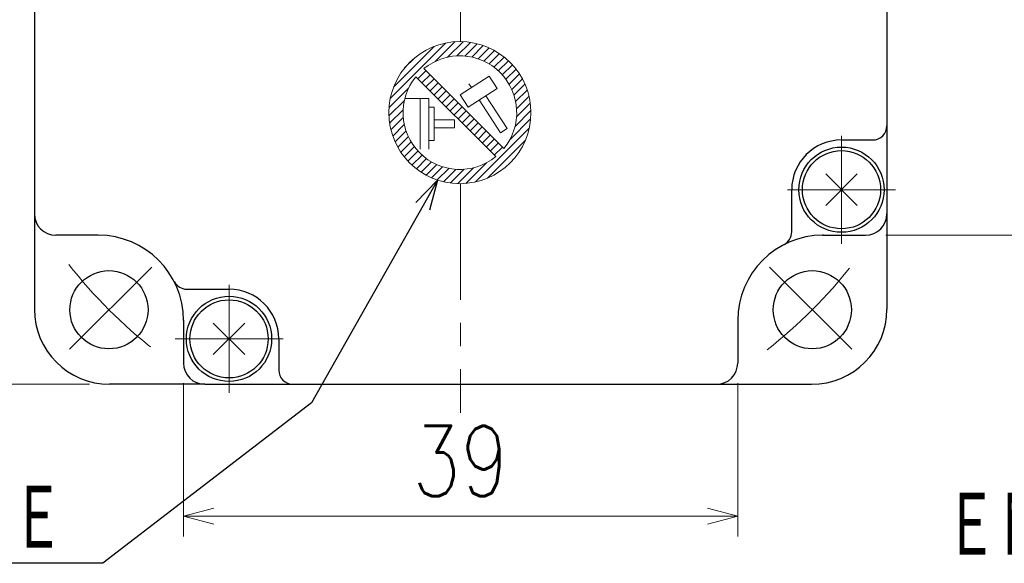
# Model space of a CAD drawing. Header units: millimetres. Extents: x 0 to 594, y 0 to 420.
# Tile 9 of 118: x 155 to 224, y 151 to 190. Entities that reach past the tile are written whole.
import ezdxf

# ---------------------------------------------------------------- set-up
doc = ezdxf.new("R2010")
doc.units = ezdxf.units.MM
doc.header["$LTSCALE"] = 0.257233
doc.linetypes.add('CENTER', pattern=[50.8, 31.75, -6.35, 6.35, -6.35])
doc.layers.add('NoLayerName_001', color=7, linetype='Continuous')
doc.layers.add('NoLayerName_005', color=7, linetype='Continuous')
doc.styles.get("Standard").update_dxf_attribs({"font": 'txt', "bigfont": 'extfont2'})
doc.dimstyles.get("Standard").update_dxf_attribs({"dimtxt": 2.5, "dimasz": 2.5, "dimexe": 1, "dimexo": 1, "dimtad": 1, "dimdec": 3, "dimzin": 0, "dimdsep": 46, "dimtxsty": 'Standard', "dimcen": 2.5, "dimadec": 3, "dimazin": 0, "dimtfac": 0.75, "dimtdec": 3, "dimtmove": 0, "dimatfit": 3, "dimfxl": 1, "dimarcsym": 0})

# ---------------------------------------------------------------- blocks, each defined once
blk = doc.blocks.new('*X22')
at = {"color": 2, "linetype": 'Continuous', "lineweight": 13}
for p, q in [((0.096, 6), (3.992, 9.896)), ((3.267, 8.605), (4.648, 9.986)), ((4.131, 8.903), (5.22, 9.993)), ((4.786, 8.992), (5.736, 9.943)), ((5.342, 8.983), (6.207, 9.848)), ((5.834, 8.909), (6.643, 9.718)), ((0.331, 6.801), (3.192, 9.661)), ((6.277, 8.787), (7.047, 9.557)), ((6.681, 8.625), (7.424, 9.368)), ((7.051, 8.429), (7.775, 9.153)), ((1.109, 8.144), (1.849, 8.884)), ((7.389, 8.202), (8.102, 8.915)), ((7.699, 7.946), (8.406, 8.653)), ((7.98, 7.661), (8.688, 8.369)), ((2.044, 7.383), (2.61, 7.948)), ((2.327, 7.1), (2.893, 7.665)), ((8.232, 7.348), (8.946, 8.062)), ((8.455, 7.005), (9.181, 7.731)), ((2.61, 6.817), (3.176, 7.383)), ((2.893, 6.534), (3.459, 7.1)), ((8.646, 6.631), (9.393, 7.377)), ((8.803, 6.222), (9.578, 6.996)), ((0.007, 5.345), (1.387, 6.725)), ((3.176, 6.251), (3.742, 6.817)), ((3.459, 5.968), (4.024, 6.534)), ((3.742, 5.685), (4.307, 6.251)), ((8.919, 5.772), (9.735, 6.588)), ((0, 4.772), (1.089, 5.862)), ((4.024, 5.403), (4.59, 5.968)), ((4.307, 5.12), (4.873, 5.685)), ((8.984, 4.706), (9.949, 5.671)), ((8.985, 5.273), (9.861, 6.148)), ((0.05, 4.257), (1, 5.207)), ((4.59, 4.837), (5.156, 5.403)), ((4.873, 4.554), (5.439, 5.12)), ((8.877, 4.032), (9.993, 5.148)), ((0.144, 3.785), (1.01, 4.651)), ((0.274, 3.35), (1.084, 4.159)), ((5.156, 4.271), (5.721, 4.837)), ((5.439, 3.988), (6.004, 4.554)), ((5.721, 3.706), (6.287, 4.271)), ((8.523, 3.113), (9.976, 4.566)), ((0.436, 2.945), (1.206, 3.716)), ((6.004, 3.423), (6.57, 3.988)), ((6.096, 0.121), (9.872, 3.896)), ((6.287, 3.14), (6.853, 3.706)), ((0.625, 2.569), (1.368, 3.312)), ((0.839, 2.217), (1.564, 2.942)), ((6.57, 2.857), (7.136, 3.423)), ((6.853, 2.574), (7.418, 3.14)), ((6.928, 0.386), (9.606, 3.065)), ((7.136, 2.291), (7.701, 2.857)), ((1.078, 1.89), (1.791, 2.603)), ((1.339, 1.586), (2.047, 2.294)), ((7.418, 2.009), (7.984, 2.574)), ((1.624, 1.305), (2.332, 2.013)), ((1.931, 1.046), (2.645, 1.761)), ((2.261, 0.811), (2.988, 1.538)), ((5.426, 0.016), (6.879, 1.469)), ((2.616, 0.6), (3.362, 1.346)), ((2.996, 0.415), (3.771, 1.19)), ((3.405, 0.257), (4.221, 1.073)), ((3.845, 0.132), (4.72, 1.007)), ((4.322, 0.043), (5.287, 1.008)), ((4.844, 0), (5.96, 1.116))]:
    blk.add_line(p, q, dxfattribs=at)
blk = doc.blocks.new('_OPEN30')
at = {"color": 0, "linetype": 'ByBlock', "lineweight": -2}
for p, q in [((-1, 0.267949), (0, 0)), ((0, 0), (-1, -0.267949)), ((0, 0), (-1, 0))]:
    blk.add_line(p, q, dxfattribs=at)
blk = doc.blocks.new('*D58')
at = {"layer": 'Defpoints', "color": 0}
for p in [(214.183, 213.452), (214.183, 174.452), (225.394, 174.452)]:
    blk.add_point(p, dxfattribs=at)
at = {"layer": 'NoLayerName_001', "color": 0, "linetype": 'Continuous', "lineweight": 13}
for p, q in [((215.597, 213.452), (226.808, 213.452)), ((225.394, 211.33), (225.394, 176.573)), ((215.597, 174.452), (226.808, 174.452))]:
    blk.add_line(p, q, dxfattribs=at)
at = {"layer": 'NoLayerName_001', "color": 0, "lineweight": 13, "xscale": 2.121340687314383, "yscale": 2.121340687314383, "zscale": 2.121340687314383}
for p, rotation in [((225.394, 213.452), 90), ((225.394, 174.452), 270)]:
    blk.add_blockref('_OPEN30', p, dxfattribs=dict(at, rotation=rotation))
at = {"layer": 'NoLayerName_001', "color": 0, "lineweight": 13, "insert": (221.505, 193.952), "char_height": 4.94979, "attachment_point": 5, "rotation": 90}
blk.add_mtext('\\W0.8000;39', dxfattribs=at)
blk = doc.blocks.new('*D59')
at = {"layer": 'Defpoints', "color": 0}
for p in [(166.183, 165.452), (205.183, 165.452), (205.183, 154.666)]:
    blk.add_point(p, dxfattribs=at)
at = {"layer": 'NoLayerName_001', "color": 0, "linetype": 'Continuous', "lineweight": 13}
for p, q in [((166.183, 164.037), (166.183, 153.251)), ((205.183, 164.037), (205.183, 153.251)), ((168.304, 154.666), (203.062, 154.666))]:
    blk.add_line(p, q, dxfattribs=at)
at = {"layer": 'NoLayerName_001', "color": 0, "lineweight": 13, "xscale": 2.121340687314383, "yscale": 2.121340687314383, "zscale": 2.121340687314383, "rotation": 180}
blk.add_blockref('_OPEN30', (166.183, 154.666), dxfattribs=at)
at = {"layer": 'NoLayerName_001', "color": 0, "lineweight": 13, "xscale": 2.121340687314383, "yscale": 2.121340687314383, "zscale": 2.121340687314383}
blk.add_blockref('_OPEN30', (205.183, 154.666), dxfattribs=at)
at = {"layer": 'NoLayerName_001', "color": 0, "lineweight": 13, "insert": (185.683, 158.555), "char_height": 4.94979, "attachment_point": 5}
blk.add_mtext('\\W0.8000;39', dxfattribs=at)
blk = doc.blocks.new('*D60')
at = {"layer": 'Defpoints', "color": 0}
for p in [(160.683, 234.952), (149.07, 163.952), (160.983, 163.952)]:
    blk.add_point(p, dxfattribs=at)
at = {"layer": 'NoLayerName_001', "color": 0, "linetype": 'Continuous', "lineweight": 13}
for p, q in [((159.269, 234.952), (147.656, 234.952)), ((149.07, 232.83), (149.07, 166.073)), ((159.569, 163.952), (147.656, 163.952))]:
    blk.add_line(p, q, dxfattribs=at)
at = {"layer": 'NoLayerName_001', "color": 0, "lineweight": 13, "xscale": 2.121340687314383, "yscale": 2.121340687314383, "zscale": 2.121340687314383}
for p, rotation in [((149.07, 234.952), 90), ((149.07, 163.952), 270)]:
    blk.add_blockref('_OPEN30', p, dxfattribs=dict(at, rotation=rotation))
at = {"layer": 'NoLayerName_001', "color": 0, "lineweight": 13, "insert": (145.181, 199.452), "char_height": 4.94979, "attachment_point": 5, "rotation": 90}
blk.add_mtext('\\W0.8000;71', dxfattribs=at)

msp = doc.modelspace()

# ---------------------------------------------------------------- linework, layer by layer
at = {"layer": 'NoLayerName_001', "color": 7, "linetype": 'Continuous', "lineweight": 25}
for p, q in [((215.6831, 193.9516), (215.6831, 169.2516)), ((212.4831, 181.1516), (214.6831, 181.1516)), ((211.372, 178.7627), (213.5943, 176.5404)), ((213.5943, 178.7627), (211.372, 176.5404)), ((208.9831, 174.6774), (208.9831, 177.6516)), ((155.6831, 175.9516), (155.6831, 169.2516)), ((160.1831, 174.4516), (157.1831, 174.4516)), ((211.1831, 174.4516), (214.1831, 174.4516)), ((166.4089, 170.6516), (169.3831, 170.6516)), ((166.1831, 168.4516), (166.1831, 165.4516)), ((205.1831, 168.4516), (205.1831, 165.4516)), ((168.272, 168.2627), (170.4943, 166.0404)), ((170.4943, 168.2627), (168.272, 166.0404)), ((172.8831, 167.1516), (172.8831, 164.9516)), ((167.6832, 163.9516), (160.9831, 163.9516)), ((203.6831, 163.9516), (210.3831, 163.9516))]:
    msp.add_line(p, q, dxfattribs=at)
at = {"layer": 'NoLayerName_001', "color": 2, "linetype": 'CENTER', "lineweight": 13}
for p, q in [((185.6831, 191.2016), (185.6831, 188.0763)), ((212.4831, 173.8516), (212.4831, 181.4516)), ((185.6831, 178.0769), (185.6831, 161.9516)), ((208.6831, 177.6516), (216.2831, 177.6516)), ((163.9396, 172.208), (157.9292, 166.1976)), ((207.4267, 172.208), (213.4371, 166.1976)), ((169.3831, 163.3516), (169.3831, 170.9516)), ((165.5831, 167.1516), (173.1831, 167.1516))]:
    msp.add_line(p, q, dxfattribs=at)
at = {"layer": 'NoLayerName_001', "color": 2, "linetype": 'Continuous', "lineweight": 13}
for p, q in [((183.0973, 186.1737), (188.7258, 180.5452)), ((182.5316, 185.608), (188.1601, 179.9795)), ((187.6811, 185.6412), (185.6545, 184.3301)), ((186.4362, 184.8358), (186.2695, 185.0935)), ((188.2431, 184.7726), (187.6811, 185.6412)), ((186.2164, 183.4615), (185.6545, 184.3301)), ((188.2431, 184.7726), (186.2164, 183.4615)), ((181.7567, 184.0805), (183.4336, 184.0805)), ((182.8439, 180.4943), (182.8439, 184.0805)), ((183.4336, 180.4943), (183.4336, 184.0805)), ((188.4928, 181.6568), (186.9981, 183.9672)), ((188.956, 181.9565), (187.4613, 184.2669)), ((183.4336, 183.4667), (183.8095, 183.4667)), ((183.8095, 181.1081), (183.8095, 183.4667)), ((185.2577, 182.5633), (183.8095, 182.5633)), ((185.2577, 182.0115), (185.2577, 182.5633)), ((185.2577, 182.0115), (183.8095, 182.0115)), ((188.4928, 181.6568), (188.956, 181.9565)), ((183.8095, 181.1081), (183.4336, 181.1081))]:
    msp.add_line(p, q, dxfattribs=at)
msp.add_circle((185.6287, 183.0766), 5, dxfattribs=at)
at = {"layer": 'NoLayerName_001', "color": 7, "linetype": 'Continuous', "lineweight": 25}
for centre, radius in [((212.4831, 177.6516), 3), ((212.4831, 177.6516), 2.75), ((160.9344, 169.2028), 2.75), ((210.4319, 169.2028), 2.75), ((169.3831, 167.1516), 3), ((169.3831, 167.1516), 2.75)]:
    msp.add_circle(centre, radius, dxfattribs=at)
at = {"layer": 'NoLayerName_001', "color": 2, "linetype": 'Continuous', "lineweight": 13}
for start, end in [(320.73917, 129.26083), (140.73917, 309.26083)]:
    msp.add_arc((185.6287, 183.0766), 4, start, end, dxfattribs=at)
at = {"layer": 'NoLayerName_001', "color": 7, "linetype": 'Continuous', "lineweight": 25}
for centre, radius, start, end in [((214.6831, 182.1516), 1, 270, 0), ((212.4831, 177.6516), 3.5, 90, 180), ((157.1831, 175.9516), 1.5, 180, 270), ((214.1831, 175.9516), 1.5, 270, 0), ((207.9831, 174.6774), 1, 297.202894, 0), ((160.1831, 168.4516), 6, 0, 90), ((211.1831, 168.4516), 6, 90, 180), ((166.4089, 171.6516), 1, 207.202894, 270), ((169.3831, 167.1516), 3.5, 0, 90), ((160.9831, 169.2516), 5.3, 180, 270), ((210.3831, 169.2516), 5.3, 270, 0), ((167.6831, 165.4516), 1.5, 180, 270), ((173.8831, 164.9516), 1, 180, 270), ((203.6831, 165.4516), 1.5, 270, 0)]:
    msp.add_arc(centre, radius, start, end, dxfattribs=at)
at = {"layer": 'NoLayerName_001', "color": 2, "linetype": 'CENTER', "lineweight": 13}
for start, end in [(218.038374, 231.961626), (308.038374, 321.961626)]:
    msp.add_arc((185.6831, 193.9516), 35, start, end, dxfattribs=at)
at = {"layer": 'NoLayerName_005', "color": 7, "linetype": 'Continuous', "lineweight": 25}
for p, q in [((155.6831, 211.9515), (155.6832, 175.9516)), ((211.1831, 174.4516), (211.1831, 174.5022)), ((166.1831, 168.4516), (166.2337, 168.4516)), ((167.6832, 163.9516), (203.6831, 163.9516))]:
    msp.add_line(p, q, dxfattribs=at)

# ---------------------------------------------------------------- block references
at = {"color": 2, "linetype": 'Continuous', "lineweight": 13}
msp.add_blockref('*X22', (180.6338, 178.0788), dxfattribs=at)

# ---------------------------------------------------------------- texts
at = {"layer": 'NoLayerName_001', "color": 3, "linetype": 'Continuous', "lineweight": 13, "char_height": 4.949795, "attachment_point": 9, "line_spacing_factor": 0.771429}
for s, insert in [('\\A1;\\W0.6667;ＮＡＭＥ\u3000ＰＬＡＴＥ', (157.7584, 151.9768)), ('\\A1;\\W0.6667;ＥＮＣＯＤＥＲ', (245.2034, 151.478))]:
    msp.add_mtext(s, dxfattribs=dict(at, insert=insert))

# ---------------------------------------------------------------- dimensions: what is measured, and where the dimension line sits
at = {"layer": 'NoLayerName_001', "color": 3, "linetype": 'Continuous', "lineweight": 13}
for base, p1, p2, picture, middle in [((149.0701, 163.9516), (160.6831, 234.9516), (160.9831, 163.9516), '*D60', (149.0701, 199.4516)), ((225.3941, 174.4516), (214.1831, 213.4516), (214.1831, 174.4516), '*D58', (225.3941, 193.9516))]:
    dim = msp.add_linear_dim(base=base, p1=p1, p2=p2, angle=270, text='\\W0.8000;<>', dimstyle='Standard', override={"dimtxt": 4.949795, "dimasz": 2.121341, "dimexe": 1.414227, "dimexo": 1.414227, "dimgap": 1.414227, "dimzin": 8, "dimblk": 'OPEN30', "dimclrd": 0, "dimclre": 0, "dimclrt": 0, "dimtp": 0, "dimtm": 0, "dimlwd": 13, "dimlwe": 13}, dxfattribs=at)
    dim.commit()
    dim.dimension.update_dxf_attribs({"geometry": picture, "text_midpoint": middle, "dimtype": 160})
dim = msp.add_linear_dim(base=(205.1831, 154.6656), p1=(166.1831, 165.4516), p2=(205.1831, 165.4516), text='\\W0.8000;<>', dimstyle='Standard', override={"dimtxt": 4.949795, "dimasz": 2.121341, "dimexe": 1.414227, "dimexo": 1.414227, "dimgap": 1.414227, "dimzin": 8, "dimblk": 'OPEN30', "dimclrd": 0, "dimclre": 0, "dimclrt": 0, "dimtp": 0, "dimtm": 0, "dimlwd": 13, "dimlwe": 13}, dxfattribs=at)
dim.commit()
dim.dimension.update_dxf_attribs({"geometry": '*D59', "text_midpoint": (185.6831, 154.6656), "dimtype": 160})

# ---------------------------------------------------------------- leaders
at = {"layer": 'NoLayerName_001', "color": 3, "linetype": 'Continuous', "lineweight": 13, "annotation_type": 0, "has_hookline": 1, "hookline_direction": 1, "text_width": 27.3431}
msp.add_leader([(184.0513, 178.3319), (175.1945, 162.6378), (160.5047, 151.3518), (158.3834, 151.3518)], dimstyle='Standard', override={"dimtxt": 4.949795, "dimasz": 2.121341, "dimldrblk": 'OPEN30'}, dxfattribs=at)

doc.saveas('drawing.dxf')
